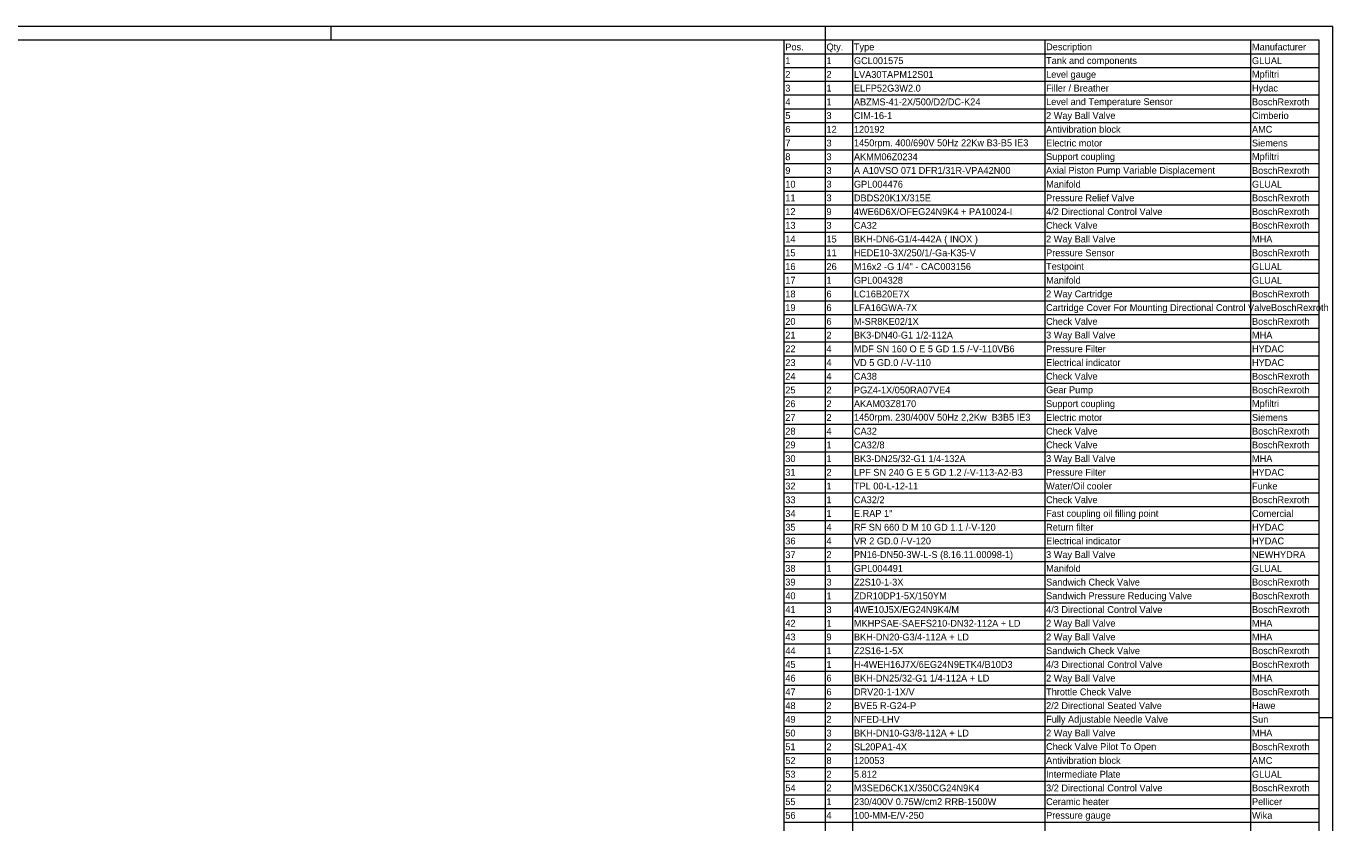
# Model space of a CAD drawing. Header units: millimetres. Extents: x 0 to 203, y 0 to 47.
# Tile 112 of 196: x 108 to 135, y 31 to 47. Entities that reach past the tile are written whole.
import ezdxf

# ---------------------------------------------------------------- set-up
doc = ezdxf.new("R2010")
doc.units = ezdxf.units.MM
doc.layers.add('PDF_Geomertry', color=7, linetype='Continuous')
doc.layers.add('PDF_Text', color=7, linetype='Continuous')
doc.styles.add('PDF Arial', font='txt')

msp = doc.modelspace()

# ---------------------------------------------------------------- linework, layer by layer
at = {"layer": 'PDF_Geomertry', "lineweight": 15}
for points in [[(68.346, 0.003), (134.469, 0.003), (134.469, 46.773), (68.346, 46.773), (68.346, 0.003)], [(69.736, 0.281), (134.191, 0.281), (134.191, 46.495), (69.736, 46.495), (69.736, 0.281)], [(134.191, 24.529), (134.191, 46.495), (123.347, 46.495), (123.347, 24.529)]]:
    msp.add_lwpolyline(points, close=True, dxfattribs=at)
for points in [[(114.171, 46.773), (114.171, 46.495)], [(124.181, 46.773), (124.181, 46.495), (124.181, 24.529)], [(124.737, 46.495), (124.737, 24.529)], [(128.63, 46.495), (128.63, 24.529)], [(132.801, 46.495), (132.801, 24.529)], [(123.347, 46.217), (134.191, 46.217)], [(123.347, 45.939), (134.191, 45.939)], [(123.347, 45.661), (134.191, 45.661)], [(123.347, 45.383), (134.191, 45.383)], [(123.347, 45.105), (134.191, 45.105)], [(123.347, 44.827), (134.191, 44.827)], [(123.347, 44.549), (134.191, 44.549)], [(123.347, 44.271), (134.191, 44.271)], [(123.347, 43.993), (134.191, 43.993)], [(123.347, 43.715), (134.191, 43.715)], [(123.347, 43.437), (134.191, 43.437)], [(123.347, 43.159), (134.191, 43.159)], [(123.347, 42.881), (134.191, 42.881)], [(123.347, 42.602), (134.191, 42.602)], [(123.347, 42.324), (134.191, 42.324)], [(123.347, 42.046), (134.191, 42.046)], [(123.347, 41.769), (134.191, 41.769)], [(123.347, 41.491), (134.191, 41.491)], [(123.347, 41.212), (134.191, 41.212)], [(123.347, 40.934), (134.191, 40.934)], [(123.347, 40.656), (134.191, 40.656)], [(123.347, 40.378), (134.191, 40.378)], [(123.347, 40.1), (134.191, 40.1)], [(123.347, 39.822), (134.191, 39.822)], [(123.347, 39.544), (134.191, 39.544)], [(123.347, 39.266), (134.191, 39.266)], [(123.347, 38.988), (134.191, 38.988)], [(123.347, 38.71), (134.191, 38.71)], [(123.347, 38.432), (134.191, 38.432)], [(123.347, 38.154), (134.191, 38.154)], [(123.347, 37.876), (134.191, 37.876)], [(123.347, 37.597), (134.191, 37.597)], [(123.347, 37.319), (134.191, 37.319)], [(123.347, 37.041), (134.191, 37.041)], [(123.347, 36.763), (134.191, 36.763)], [(123.347, 36.485), (134.191, 36.485)], [(123.347, 36.207), (134.191, 36.207)], [(123.347, 35.929), (134.191, 35.929)], [(123.347, 35.651), (134.191, 35.651)], [(123.347, 35.373), (134.191, 35.373)], [(123.347, 35.095), (134.191, 35.095)], [(123.347, 34.817), (134.191, 34.817)], [(123.347, 34.539), (134.191, 34.539)], [(123.347, 34.261), (134.191, 34.261)], [(123.347, 33.983), (134.191, 33.983)], [(123.347, 33.705), (134.191, 33.705)], [(123.347, 33.426), (134.191, 33.426)], [(123.347, 33.148), (134.191, 33.148)], [(123.347, 32.87), (134.191, 32.87)], [(134.469, 32.759), (134.191, 32.759)], [(123.347, 32.592), (134.191, 32.592)], [(123.347, 32.314), (134.191, 32.314)], [(123.347, 32.036), (134.191, 32.036)], [(123.347, 31.758), (134.191, 31.758)], [(123.347, 31.48), (134.191, 31.48)], [(123.347, 31.202), (134.191, 31.202)], [(123.347, 30.924), (134.191, 30.924)], [(123.347, 30.646), (134.191, 30.646)]]:
    msp.add_lwpolyline(points, dxfattribs=at)

# ---------------------------------------------------------------- texts
at = {"layer": 'PDF_Text', "attachment_point": 7, "style": 'PDF Arial'}
for s, insert, char_height in [('Pos.', (123.375, 46.285), 0.139), ('Qty.', (124.209, 46.246), 0.139), ('Type', (124.765, 46.246), 0.139), ('Description', (128.658, 46.248), 0.13903), ('Manufacturer', (132.829, 46.285), 0.13903), ('1', (123.375, 46.009), 0.139), ('1', (124.209, 46.009), 0.139), ('GCL001575', (124.765, 46.007), 0.139), ('Tank and components', (128.658, 45.97), 0.13903), ('GLUAL', (132.829, 46.007), 0.139), ('2', (123.375, 45.731), 0.139), ('2', (124.209, 45.731), 0.139), ('LVA30TAPM12S01', (124.765, 45.728), 0.13903), ('Level gauge', (128.658, 45.69), 0.13903), ('Mpfiltri', (132.829, 45.692), 0.139), ('3', (123.375, 45.45), 0.139), ('1', (124.209, 45.453), 0.139), ('ELFP52G3W2.0', (124.765, 45.45), 0.13903), ('Filler / Breather', (128.658, 45.45), 0.13903), ('Hydac', (132.829, 45.412), 0.139), ('4', (123.375, 45.174), 0.139), ('1', (124.209, 45.174), 0.139), ('ABZMS-41-2X/500/D2/DC-K24', (124.765, 45.172), 0.13903), ('Level and Temperature Sensor', (128.658, 45.136), 0.13903), ('BoschRexroth', (132.829, 45.172), 0.13903), ('5', (123.375, 44.894), 0.139), ('3', (124.209, 44.894), 0.139), ('CIM-16-1', (124.765, 44.894), 0.139), ('2 Way Ball Valve', (128.658, 44.856), 0.13903), ('Cimberio', (132.829, 44.894), 0.139), ('6', (123.375, 44.616), 0.139), ('12', (124.209, 44.618), 0.139), ('120192', (124.765, 44.616), 0.139), ('Antivibration block', (128.658, 44.616), 0.13903), ('AMC', (132.829, 44.616), 0.139), ('7', (123.375, 44.34), 0.139), ('3', (124.209, 44.338), 0.139), ('1450rpm. 400/690V 50Hz 22Kw B3-B5 IE3', (124.765, 44.302), 0.13903), ('Electric motor', (128.658, 44.338), 0.13903), ('Siemens', (132.829, 44.338), 0.139), ('8', (123.375, 44.06), 0.139), ('3', (124.209, 44.06), 0.139), ('AKMM06Z0234', (124.765, 44.06), 0.13903), ('Support coupling', (128.658, 44.022), 0.13903), ('Mpfiltri', (132.829, 44.024), 0.139), ('9', (123.375, 43.782), 0.139), ('3', (124.209, 43.782), 0.139), ('A A10VSO 071 DFR1/31R-VPA42N00', (124.765, 43.782), 0.13903), ('Axial Piston Pump Variable Displacement', (128.658, 43.746), 0.13903), ('BoschRexroth', (132.829, 43.782), 0.13903), ('10', (123.375, 43.504), 0.139), ('3', (124.209, 43.504), 0.139), ('GPL004476', (124.765, 43.504), 0.139), ('Manifold', (128.658, 43.504), 0.139), ('GLUAL', (132.829, 43.504), 0.139), ('11', (123.375, 43.228), 0.139), ('3', (124.209, 43.226), 0.139), ('DBDS20K1X/315E', (124.765, 43.226), 0.13903), ('Pressure Relief Valve', (128.658, 43.226), 0.13903), ('BoschRexroth', (132.829, 43.226), 0.13903), ('12', (123.375, 42.95), 0.139), ('9', (124.209, 42.948), 0.139), ('4WE6D6X/OFEG24N9K4 + PA10024-I', (124.765, 42.948), 0.13903), ('4/2 Directional Control Valve', (128.658, 42.948), 0.13903), ('BoschRexroth', (132.829, 42.948), 0.13903), ('13', (123.375, 42.67), 0.139), ('3', (124.209, 42.67), 0.139), ('CA32', (124.765, 42.67), 0.139), ('Check Valve', (128.658, 42.67), 0.13903), ('BoschRexroth', (132.829, 42.67), 0.13903), ('14', (123.375, 42.394), 0.139), ('15', (124.209, 42.392), 0.139), ('BKH-DN6-G1/4-442A ( INOX )', (124.765, 42.353), 0.13903), ('2 Way Ball Valve', (128.658, 42.353), 0.13903), ('MHA', (132.829, 42.394), 0.139), ('15', (123.375, 42.113), 0.139), ('11', (124.209, 42.116), 0.139), ('HEDE10-3X/250/1/-Ga-K35-V', (124.765, 42.113), 0.13903), ('Pressure Sensor', (128.658, 42.113), 0.13903), ('BoschRexroth', (132.829, 42.113), 0.13903), ('16', (123.375, 41.835), 0.139), ('26', (124.209, 41.835), 0.139), ('M16x2 -G 1/4" - CAC003156', (124.765, 41.835), 0.13903), ('Testpoint', (128.658, 41.799), 0.139), ('GLUAL', (132.829, 41.835), 0.139), ('17', (123.375, 41.56), 0.139), ('1', (124.209, 41.56), 0.139), ('GPL004328', (124.765, 41.557), 0.139), ('Manifold', (128.658, 41.557), 0.139), ('GLUAL', (132.829, 41.557), 0.139), ('18', (123.375, 41.279), 0.139), ('6', (124.209, 41.279), 0.139), ('LC16B20E7X', (124.765, 41.279), 0.139), ('2 Way Cartridge', (128.658, 41.241), 0.13903), ('BoschRexroth', (132.829, 41.279), 0.13903), ('19', (123.375, 41.002), 0.139), ('6', (124.209, 41.002), 0.139), ('LFA16GWA-7X', (124.765, 41.002), 0.13903), ('20', (123.375, 40.723), 0.139), ('6', (124.209, 40.723), 0.139), ('M-SR8KE02/1X', (124.765, 40.723), 0.13903), ('Cartridge Cover For Mounting Directional Control ValveBoschRexroth', (128.658, 40.963), 0.13903), ('Check Valve', (128.658, 40.723), 0.13903), ('BoschRexroth', (132.829, 40.723), 0.13903), ('21', (123.375, 40.448), 0.139), ('2', (124.209, 40.448), 0.139), ('BK3-DN40-G1 1/2-112A', (124.765, 40.445), 0.13903), ('MHA', (132.829, 40.448), 0.139), ('MDF SN 160 O E 5 GD 1.5 /-V-110VB6', (124.765, 40.167), 0.13903), ('3 Way Ball Valve', (128.658, 40.407), 0.13903), ('Pressure Filter', (128.658, 40.167), 0.13903), ('22', (123.375, 40.17), 0.139), ('4', (124.209, 40.17), 0.139), ('HYDAC', (132.829, 40.167), 0.139), ('23', (123.375, 39.889), 0.139), ('4', (124.209, 39.892), 0.139), ('VD 5 GD.0 /-V-110', (124.765, 39.889), 0.13903), ('Electrical indicator', (128.658, 39.889), 0.13903), ('HYDAC', (132.829, 39.889), 0.139), ('24', (123.375, 39.613), 0.139), ('4', (124.209, 39.613), 0.139), ('CA38', (124.765, 39.611), 0.139), ('Check Valve', (128.658, 39.611), 0.13903), ('BoschRexroth', (132.829, 39.611), 0.13903), ('25', (123.375, 39.333), 0.139), ('2', (124.209, 39.335), 0.139), ('PGZ4-1X/050RA07VE4', (124.765, 39.333), 0.13903), ('Gear Pump', (128.658, 39.297), 0.139), ('BoschRexroth', (132.829, 39.333), 0.13903), ('26', (123.375, 39.055), 0.139), ('2', (124.209, 39.057), 0.139), ('AKAM03Z8170', (124.765, 39.055), 0.13903), ('Support coupling', (128.658, 39.016), 0.13903), ('Mpfiltri', (132.829, 39.019), 0.139), ('27', (123.375, 38.779), 0.139), ('2', (124.209, 38.779), 0.139), ('1450rpm. 230/400V 50Hz 2,2Kw  B3B5 IE3', (124.765, 38.741), 0.13903), ('Electric motor', (128.658, 38.777), 0.13903), ('Siemens', (132.829, 38.777), 0.139), ('28', (123.375, 38.499), 0.139), ('4', (124.209, 38.501), 0.139), ('CA32', (124.765, 38.499), 0.139), ('Check Valve', (128.658, 38.499), 0.13903), ('BoschRexroth', (132.829, 38.499), 0.13903), ('29', (123.375, 38.221), 0.139), ('1', (124.209, 38.223), 0.139), ('CA32/8', (124.765, 38.22), 0.139), ('Check Valve', (128.658, 38.221), 0.13903), ('BoschRexroth', (132.829, 38.221), 0.13903), ('30', (123.375, 37.942), 0.139), ('1', (124.209, 37.945), 0.139), ('BK3-DN25/32-G1 1/4-132A', (124.765, 37.942), 0.13903), ('3 Way Ball Valve', (128.658, 37.904), 0.13903), ('MHA', (132.829, 37.945), 0.139), ('31', (123.375, 37.665), 0.139), ('2', (124.209, 37.667), 0.139), ('LPF SN 240 G E 5 GD 1.2 /-V-113-A2-B3', (124.765, 37.665), 0.13903), ('Pressure Filter', (128.658, 37.665), 0.13903), ('HYDAC', (132.829, 37.665), 0.139), ('32', (123.375, 37.387), 0.139), ('1', (124.209, 37.389), 0.139), ('TPL 00-L-12-11', (124.765, 37.387), 0.13903), ('Water/Oil cooler', (128.658, 37.387), 0.13903), ('Funke', (132.829, 37.387), 0.139), ('33', (123.375, 37.108), 0.139), ('1', (124.209, 37.111), 0.139), ('CA32/2', (124.765, 37.108), 0.139), ('Check Valve', (128.658, 37.109), 0.13903), ('BoschRexroth', (132.829, 37.109), 0.13903), ('34', (123.375, 36.83), 0.139), ('1', (124.209, 36.833), 0.139), ('E.RAP 1"', (124.765, 36.833), 0.139), ('Fast coupling oil filling point', (128.658, 36.792), 0.13903), ('Comercial', (132.829, 36.831), 0.139), ('35', (123.375, 36.552), 0.139), ('4', (124.209, 36.555), 0.139), ('RF SN 660 D M 10 GD 1.1 /-V-120', (124.765, 36.552), 0.13903), ('Return filter', (128.658, 36.552), 0.13903), ('HYDAC', (132.829, 36.552), 0.139), ('36', (123.375, 36.274), 0.139), ('4', (124.209, 36.277), 0.139), ('VR 2 GD.0 /-V-120', (124.765, 36.274), 0.13903), ('Electrical indicator', (128.658, 36.274), 0.13903), ('HYDAC', (132.829, 36.274), 0.139), ('37', (123.375, 35.996), 0.139), ('2', (124.209, 35.999), 0.139), ('PN16-DN50-3W-L-S (8.16.11.00098-1)', (124.765, 35.958), 0.13903), ('3 Way Ball Valve', (128.658, 35.958), 0.13903), ('NEWHYDRA', (132.829, 35.999), 0.139), ('38', (123.375, 35.718), 0.139), ('1', (124.209, 35.721), 0.139), ('GPL004491', (124.765, 35.718), 0.139), ('Manifold', (128.658, 35.718), 0.139), ('GLUAL', (132.829, 35.718), 0.139), ('39', (123.375, 35.44), 0.139), ('3', (124.209, 35.44), 0.139), ('Z2S10-1-3X', (124.765, 35.44), 0.139), ('Sandwich Check Valve', (128.658, 35.44), 0.13903), ('BoschRexroth', (132.829, 35.44), 0.13903), ('40', (123.375, 35.162), 0.139), ('1', (124.209, 35.164), 0.139), ('ZDR10DP1-5X/150YM', (124.765, 35.162), 0.13903), ('Sandwich Pressure Reducing Valve', (128.658, 35.123), 0.13903), ('BoschRexroth', (132.829, 35.162), 0.13903), ('41', (123.375, 34.886), 0.139), ('3', (124.209, 34.884), 0.139), ('4WE10J5X/EG24N9K4/M', (124.765, 34.884), 0.13903), ('4/3 Directional Control Valve', (128.658, 34.884), 0.13903), ('BoschRexroth', (132.829, 34.884), 0.13903), ('42', (123.375, 34.608), 0.139), ('1', (124.209, 34.608), 0.139), ('MKHPSAE-SAEFS210-DN32-112A + LD', (124.765, 34.606), 0.13903), ('2 Way Ball Valve', (128.658, 34.567), 0.13903), ('MHA', (132.829, 34.608), 0.139), ('43', (123.375, 34.328), 0.139), ('9', (124.209, 34.328), 0.139), ('BKH-DN20-G3/4-112A + LD', (124.765, 34.328), 0.13903), ('2 Way Ball Valve', (128.658, 34.29), 0.13903), ('MHA', (132.829, 34.33), 0.139), ('44', (123.375, 34.052), 0.139), ('1', (124.209, 34.052), 0.139), ('Z2S16-1-5X', (124.765, 34.05), 0.139), ('Sandwich Check Valve', (128.658, 34.05), 0.13903), ('BoschRexroth', (132.829, 34.05), 0.13903), ('45', (123.375, 33.772), 0.139), ('1', (124.209, 33.774), 0.139), ('H-4WEH16J7X/6EG24N9ETK4/B10D3', (124.765, 33.772), 0.13903), ('4/3 Directional Control Valve', (128.658, 33.772), 0.13903), ('BoschRexroth', (132.829, 33.772), 0.13903), ('46', (123.375, 33.494), 0.139), ('6', (124.209, 33.494), 0.139), ('BKH-DN25/32-G1 1/4-112A + LD', (124.765, 33.494), 0.13903), ('MHA', (132.829, 33.496), 0.139), ('DRV20-1-1X/V', (124.765, 33.216), 0.13903), ('Throttle Check Valve', (128.658, 33.216), 0.13903), ('2 Way Ball Valve', (128.658, 33.455), 0.13903), ('BoschRexroth', (132.829, 33.216), 0.13903), ('47', (123.375, 33.218), 0.139), ('6', (124.209, 33.216), 0.139), ('48', (123.375, 32.937), 0.139), ('2', (124.209, 32.94), 0.139), ('BVE5 R-G24-P', (124.765, 32.937), 0.13903), ('2/2 Directional Seated Valve', (128.658, 32.937), 0.13903), ('Hawe', (132.829, 32.938), 0.139), ('49', (123.375, 32.659), 0.139), ('2', (124.209, 32.662), 0.139), ('NFED-LHV', (124.765, 32.662), 0.139), ('Fully Adjustable Needle Valve', (128.658, 32.621), 0.13903), ('Sun', (132.829, 32.659), 0.139), ('50', (123.375, 32.381), 0.139), ('3', (124.209, 32.381), 0.139), ('BKH-DN10-G3/8-112A + LD', (124.765, 32.381), 0.13903), ('2 Way Ball Valve', (128.658, 32.343), 0.13903), ('MHA', (132.829, 32.384), 0.139), ('51', (123.375, 32.103), 0.139), ('2', (124.209, 32.106), 0.139), ('SL20PA1-4X', (124.765, 32.103), 0.139), ('Check Valve Pilot To Open', (128.658, 32.067), 0.13903), ('BoschRexroth', (132.829, 32.103), 0.13903), ('52', (123.375, 31.825), 0.139), ('8', (124.209, 31.825), 0.139), ('120053', (124.765, 31.825), 0.139), ('Antivibration block', (128.658, 31.825), 0.13903), ('AMC', (132.829, 31.825), 0.139), ('53', (123.375, 31.547), 0.139), ('2', (124.209, 31.549), 0.139), ('5.812', (124.765, 31.547), 0.139), ('Intermediate Plate', (128.658, 31.547), 0.13903), ('GLUAL', (132.829, 31.547), 0.139), ('54', (123.375, 31.269), 0.139), ('2', (124.209, 31.272), 0.139), ('M3SED6CK1X/350CG24N9K4', (124.765, 31.269), 0.13903), ('3/2 Directional Control Valve', (128.658, 31.269), 0.13903), ('BoschRexroth', (132.829, 31.269), 0.13903), ('55', (123.375, 30.991), 0.139), ('1', (124.209, 30.994), 0.139), ('230/400V 0.75W/cm2 RRB-1500W', (124.765, 30.991), 0.13903), ('Ceramic heater', (128.658, 30.991), 0.13903), ('Pellicer', (132.829, 30.991), 0.139), ('56', (123.375, 30.713), 0.139), ('4', (124.209, 30.716), 0.139), ('100-MM-E/V-250', (124.765, 30.713), 0.13903), ('Pressure gauge', (128.658, 30.675), 0.13903), ('Wika', (132.829, 30.713), 0.139)]:
    msp.add_mtext(s, dxfattribs=dict(at, insert=insert, char_height=char_height))

doc.saveas('drawing.dxf')
